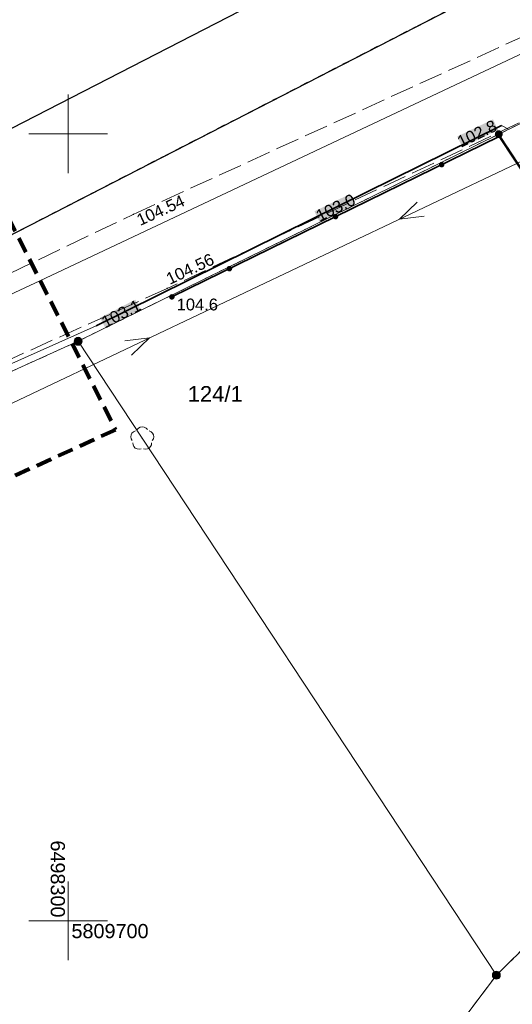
# Model space of a CAD drawing. Extents: x 6414462 to 20492237, y 5756825 to 17376351.
# Tile 116 of 127: x 6498297 to 6498328, y 5809695 to 5809757. Entities that reach past the tile are written whole.
import ezdxf
from ezdxf import colors
from ezdxf.entities.mleader import LeaderData, LeaderLine
from ezdxf.enums import TextEntityAlignment as Align
from ezdxf.math import Vec2, Vec3

# ---------------------------------------------------------------- set-up
doc = ezdxf.new("R2010")
doc.units = 0
for name, pattern in [('2324-2024 mdcp$0$PRZER1-1', [1, 0.5, -0.5]), ('2324-2024 mdcp$0$PRZER2-1', [1.5, 1, -0.5]), ('2324-2024 mdcp$0$PRZER3-1', [2, 1.5, -0.5]), ('Lipnica teren 1$0$HIDDEN2', [0.1875, 0.125, -0.0625])]:
    doc.linetypes.add(name, pattern=pattern)
for name, color, linetype, lineweight in [('012 - opisy', 7, 'Continuous', 30), ('2324-2024 mdcp$0$GEPPGD', 7, 'Continuous', 18), ('2324-2024 mdcp$0$GESDZI', 7, 'Continuous', 18), ('2324-2024 mdcp$0$GESDZI_O', 7, 'Continuous', 18), ('2324-2024 mdcp$0$GSLKOG', 7, 'Continuous', 35), ('2324-2024 mdcp$0$GSPWPN', 7, 'Continuous', 13), ('2324-2024 mdcp$0$GSPWPN_O', 7, 'Continuous', 13), ('2324-2024 mdcp$0$GSPWPS', 7, 'Continuous', 13), ('2324-2024 mdcp$0$GSPWPS_O', 7, 'Continuous', 13), ('2324-2024 mdcp$0$GSSKOA', 7, 'Continuous', 18), ('2324-2024 mdcp$0$GULLOB', 7, 'Continuous', 35), ('2324-2024 mdcp$0$GUPPRZ_O', 7, 'Continuous', 18), ('2324-2024 mdcp$0$Ramka sekcyjna', 7, 'Continuous', 18), ('2324-2024 mdcp$0$zasięg aktualizacji', 230, '2324-2024 mdcp$0$PRZER2-1', 100)]:
    doc.layers.add(name, color=color, linetype=linetype, lineweight=lineweight)
for name, color, linetype, lineweight, true_color in [('2324-2024 mdcp$0$GESUZY', 7, 'Continuous', 18, 0x008000), ('2324-2024 mdcp$0$GSPRDL', 7, 'Continuous', 18, 0x008000), ('2324-2024 mdcp$0$GULEPR', 1, 'Continuous', 18, 0xff0000), ('2324-2024 mdcp$0$GULWPR', 5, 'Continuous', 18, 0x0000ff)]:
    doc.layers.add(name, color=color, linetype=linetype, lineweight=lineweight, true_color=true_color)
doc.layers.add('Lipnica teren 1$0$780_210430_GRANICE$0$_MPZP_linia zabudowy', color=200, linetype='Lipnica teren 1$0$780_210430_GRANICE$0$V_LINE', true_color=0xbf00ff)
doc.layers.add('Lipnica teren 1$0$demontaże', color=10, linetype='Continuous')
doc.styles.add('2324-2024 mdcp$0$Arial', font='arial.ttf')
doc.styles.add('Lipnica teren 1$0$780_210430_GRANICE$0$Standard', font='arial.ttf')
doc.styles.add('TABELKA', font='tahoma.ttf', dxfattribs={"width": 0.8})
doc.linetypes.add('Lipnica teren 1$0$780_210430_GRANICE$0$V_LINE', pattern='A,12.7,-5.08,["V",Lipnica teren 1$0$780_210430_GRANICE$0$Standard,S=5.08,R=0,X=-2.54,Y=-5.08],-5.08', length=22.86)

# ---------------------------------------------------------------- blocks, each defined once
blk = doc.blocks.new('2324-2024 mdcp$0$GSPWPS1')
blk.add_hatch(color=0).paths.add_polyline_path([(-0.045, 0), (-0.043467, -0.011647), (-0.038971, -0.0225), (-0.03182, -0.03182), (-0.0225, -0.038971), (-0.011647, -0.043467), (0, -0.045), (0.011647, -0.043467), (0.0225, -0.038971), (0.03182, -0.03182), (0.038971, -0.0225), (0.043467, -0.011647), (0.045, 0), (0.043467, 0.011647), (0.038971, 0.0225), (0.03182, 0.03182), (0.0225, 0.038971), (0.011647, 0.043467), (0, 0.045), (-0.011647, 0.043467), (-0.0225, 0.038971), (-0.03182, 0.03182), (-0.038971, 0.0225), (-0.043467, 0.011647), (-0.045, 0)])
blk = doc.blocks.new('2324-2024 mdcp$0$GSPWPN1')
blk.add_hatch(color=0).paths.add_polyline_path([(-0.045, 0), (-0.043467, -0.011647), (-0.038971, -0.0225), (-0.03182, -0.03182), (-0.0225, -0.038971), (-0.011647, -0.043467), (0, -0.045), (0.011647, -0.043467), (0.0225, -0.038971), (0.03182, -0.03182), (0.038971, -0.0225), (0.043467, -0.011647), (0.045, 0), (0.043467, 0.011647), (0.038971, 0.0225), (0.03182, 0.03182), (0.0225, 0.038971), (0.011647, 0.043467), (0, 0.045), (-0.011647, 0.043467), (-0.0225, 0.038971), (-0.03182, 0.03182), (-0.038971, 0.0225), (-0.043467, 0.011647), (-0.045, 0)])
blk = doc.blocks.new('2324-2024 mdcp$0$GSPRDL1')
blk.add_hatch(color=0).paths.add_polyline_path([(0, -0.045), (0.013906, -0.042798), (0.02645, -0.036406), (0.036406, -0.02645), (0.042798, -0.013906), (0.045, 0), (0.042798, 0.013906), (0.036406, 0.02645), (0.02645, 0.036406), (0.013906, 0.042798), (0, 0.045), (-0.013906, 0.042798), (-0.02645, 0.036406), (-0.036406, 0.02645), (-0.042798, 0.013906), (-0.045, 0), (-0.042798, -0.013906), (-0.036406, -0.02645), (-0.02645, -0.036406), (-0.013906, -0.042798), (0, -0.045)])
at = {"color": 0}
for points in [[(-0.324277, 0.563333), (-0.240553, 0.662679), (-0.127956, 0.727494), (0, 0.75), (0.127956, 0.727494), (0.240553, 0.662679), (0.324277, 0.563333)], [(-0.635969, -0.134326), (-0.70458, -0.024001), (-0.731429, 0.103115), (-0.713292, 0.231763), (-0.652348, 0.346501), (-0.55591, 0.433559), (-0.435555, 0.482485)], [(0.435555, 0.482485), (0.55591, 0.433559), (0.652348, 0.346501), (0.713292, 0.231763), (0.731429, 0.103115), (0.70458, -0.024001), (0.635969, -0.134326)], [(-0.068773, -0.646351), (-0.194901, -0.677512), (-0.324092, -0.663766), (-0.440839, -0.606763), (-0.531129, -0.513345), (-0.584125, -0.394725), (-0.593465, -0.265141)], [(0.593465, -0.265141), (0.584125, -0.394725), (0.531129, -0.513345), (0.440839, -0.606763), (0.324092, -0.663766), (0.194901, -0.677512), (0.068773, -0.646351)]]:
    blk.add_lwpolyline(points, dxfattribs=at)
blk = doc.blocks.new('2324-2024 mdcp$0$SUEP1')
at = {"color": 0}
blk.add_lwpolyline([(-0.75, -0.5), (0.75, 0), (-0.75, 0.5)], dxfattribs=at)
blk = doc.blocks.new('2324-2024 mdcp$0$KOLO')
blk.add_hatch(color=0).paths.add_polyline_path([(-0.175, 0), (-0.169037, -0.045293), (-0.151554, -0.0875), (-0.123744, -0.123744), (-0.0875, -0.151554), (-0.045293, -0.169037), (0, -0.175), (0.045293, -0.169037), (0.0875, -0.151554), (0.123744, -0.123744), (0.151554, -0.0875), (0.169037, -0.045293), (0.175, 0), (0.169037, 0.045293), (0.151554, 0.0875), (0.123744, 0.123744), (0.0875, 0.151554), (0.045293, 0.169037), (0, 0.175), (-0.045293, 0.169037), (-0.0875, 0.151554), (-0.123744, 0.123744), (-0.151554, 0.0875), (-0.169037, 0.045293), (-0.175, 0)])
blk = doc.blocks.new('2324-2024 mdcp$0$GSLKOG1')
blk.add_hatch(color=0).paths.add_polyline_path([(-0.175, 0), (-0.169037, -0.045293), (-0.151554, -0.0875), (-0.123744, -0.123744), (-0.0875, -0.151554), (-0.045293, -0.169037), (0, -0.175), (0.045293, -0.169037), (0.0875, -0.151554), (0.123744, -0.123744), (0.151554, -0.0875), (0.169037, -0.045293), (0.175, 0), (0.169037, 0.045293), (0.151554, 0.0875), (0.123744, 0.123744), (0.0875, 0.151554), (0.045293, 0.169037), (0, 0.175), (-0.045293, 0.169037), (-0.0875, 0.151554), (-0.123744, 0.123744), (-0.151554, 0.0875), (-0.169037, 0.045293), (-0.175, 0)])
blk = doc.blocks.new('2324-2024 mdcp$0$GEPPGD1_2')
at = {"true_color": 0xffffff}
blk.add_hatch(color=7, dxfattribs=at).paths.add_polyline_path([(0, -0.25), (0.077254, -0.237764), (0.146946, -0.202254), (0.202254, -0.146946), (0.237764, -0.077254), (0.25, 0), (0.237764, 0.077254), (0.202254, 0.146946), (0.146946, 0.202254), (0.077254, 0.237764), (0, 0.25), (-0.077254, 0.237764), (-0.146946, 0.202254), (-0.202254, 0.146946), (-0.237764, 0.077254), (-0.25, 0), (-0.237764, -0.077254), (-0.202254, -0.146946), (-0.146946, -0.202254), (-0.077254, -0.237764), (0, -0.25)])
blk.add_hatch(color=0).paths.add_polyline_path([(0, -0.045), (0.013906, -0.042798), (0.02645, -0.036406), (0.036406, -0.02645), (0.042798, -0.013906), (0.045, 0), (0.042798, 0.013906), (0.036406, 0.02645), (0.02645, 0.036406), (0.013906, 0.042798), (0, 0.045), (-0.013906, 0.042798), (-0.02645, 0.036406), (-0.036406, 0.02645), (-0.042798, 0.013906), (-0.045, 0), (-0.042798, -0.013906), (-0.036406, -0.02645), (-0.02645, -0.036406), (-0.013906, -0.042798), (0, -0.045)])
blk = doc.blocks.new('2324-2024 mdcp$0$GEPPGD1_1')
at = {"true_color": 0xffffff}
blk.add_hatch(color=7, dxfattribs=at).paths.add_polyline_path([(0, -0.25), (0.077254, -0.237764), (0.146946, -0.202254), (0.202254, -0.146946), (0.237764, -0.077254), (0.25, 0), (0.237764, 0.077254), (0.202254, 0.146946), (0.146946, 0.202254), (0.077254, 0.237764), (0, 0.25), (-0.077254, 0.237764), (-0.146946, 0.202254), (-0.202254, 0.146946), (-0.237764, 0.077254), (-0.25, 0), (-0.237764, -0.077254), (-0.202254, -0.146946), (-0.146946, -0.202254), (-0.077254, -0.237764), (0, -0.25)])
at = {"color": 0}
blk.add_lwpolyline([(0, 0.25), (0.077254, 0.237764), (0.146946, 0.202254), (0.202254, 0.146946), (0.237764, 0.077254), (0.25, 0), (0.237764, -0.077254), (0.202254, -0.146946), (0.146946, -0.202254), (0.077254, -0.237764), (0, -0.25), (-0.077254, -0.237764), (-0.146946, -0.202254), (-0.202254, -0.146946), (-0.237764, -0.077254), (-0.25, 0), (-0.237764, 0.077254), (-0.202254, 0.146946), (-0.146946, 0.202254), (-0.077254, 0.237764)], close=True, dxfattribs=at)
blk = doc.blocks.new('2324-2024 mdcp')
at = {"layer": '2324-2024 mdcp$0$GUPPRZ_O', "true_color": 0xffffff}
for points in [[(6498324.685, 5809749.829), (6498326.955, 5809750.922), (6498327.281, 5809750.247), (6498325.01, 5809749.154), (6498324.685, 5809749.829)], [(6498315.625, 5809745.077), (6498317.891, 5809746.18), (6498318.219, 5809745.505), (6498315.953, 5809744.403), (6498315.625, 5809745.077)], [(6498302.022, 5809738.311), (6498304.262, 5809739.466), (6498304.606, 5809738.799), (6498302.366, 5809737.645), (6498302.022, 5809738.311)]]:
    blk.add_hatch(color=7, dxfattribs=at).paths.add_polyline_path(points, flags=0)
at = {"layer": '2324-2024 mdcp$0$GESDZI', "color": 7, "linetype": 'Continuous', "lineweight": 18}
for points in [[(6498086.88, 5809635.22), (6498149.97, 5809671.19), (6498158.454, 5809675.816), (6498183.288, 5809691.265), (6498210.34, 5809702.898), (6498250.843, 5809721.043), (6498255.246, 5809723.193), (6498284.59, 5809737.518), (6498336.53, 5809764.26), (6498349.29, 5809770), (6498351.165, 5809770.816), (6498357.57, 5809773.68), (6498385.47, 5809786.23), (6498389.73, 5809788.34), (6498395.12, 5809790.98), (6498474.92, 5809830.27), (6498519.28, 5809851.17), (6498558.08, 5809869.44), (6498581.52, 5809880.48), (6498706.5, 5809939.35)], [(6498399.71, 5809786.07), (6498378.88, 5809775.84), (6498357.18, 5809764.7), (6498354.01, 5809763.14), (6498327.32, 5809749.98), (6498300.63, 5809736.82), (6498279.962, 5809727.457), (6498275.4, 5809725.39), (6498229.86, 5809704.76), (6498220.93, 5809700.12), (6498216.89, 5809698.02), (6498190.27, 5809685.86), (6498179.39, 5809679.84), (6498167.98, 5809673.48), (6498155.28, 5809667.65), (6498141.811, 5809660.247), (6498134.801, 5809656.394), (6498121.13, 5809648.88), (6498104.66, 5809637.74), (6498088.19, 5809626.61)]]:
    blk.add_lwpolyline(points, dxfattribs=at)
for points in [[(6498336.53, 5809764.26), (6498284.59, 5809737.518), (6498271.404, 5809764.778), (6498259.018, 5809756.579), (6498223.46, 5809812.93), (6498203.85, 5809801.58), (6498188.135, 5809835.514), (6498147.544, 5809813.462), (6498100.028, 5809920.586), (6498204.15, 5809995.92), (6498210.17, 5809985.25), (6498226.36, 5809956.54), (6498245.19, 5809923.13), (6498269.29, 5809880.41), (6498280.36, 5809860.77), (6498282.58, 5809857.31), (6498312.68, 5809805.23), (6498323.75, 5809786.22), (6498328.66, 5809777.78), (6498331.84, 5809772.31)], [(6498300.63, 5809736.82), (6498327.32, 5809749.98), (6498349.24, 5809716.72), (6498341.03, 5809710.28), (6498327.17, 5809696.54)], [(6498279.962, 5809727.457), (6498300.63, 5809736.82), (6498327.17, 5809696.54), (6498311.6, 5809675.84), (6498304.903, 5809668.418), (6498290.61, 5809696.02), (6498295.05, 5809698.32)]]:
    blk.add_lwpolyline(points, close=True, dxfattribs=at)
at = {"layer": '2324-2024 mdcp$0$GESUZY', "color": 96, "linetype": '2324-2024 mdcp$0$PRZER1-1', "lineweight": 18, "true_color": 0x008000}
blk.add_line((6498284.59, 5809737.518), (6498336.53, 5809764.26), dxfattribs=at)
for points in [[(6498190.27, 5809685.86), (6498216.89, 5809698.02), (6498220.43, 5809699.86), (6498220.93, 5809700.12), (6498229.86, 5809704.76), (6498251.81, 5809714.7), (6498275.4, 5809725.39), (6498279.962, 5809727.457), (6498300.63, 5809736.82), (6498327.32, 5809749.98), (6498354.01, 5809763.14), (6498357.18, 5809764.7), (6498378.88, 5809775.84), (6498399.71, 5809786.07)], [(6498706.5, 5809939.35), (6498581.52, 5809880.48), (6498558.08, 5809869.44), (6498519.28, 5809851.17), (6498474.92, 5809830.27), (6498395.12, 5809790.98), (6498389.73, 5809788.34), (6498385.47, 5809786.23), (6498357.57, 5809773.68), (6498351.165, 5809770.816), (6498349.29, 5809770), (6498336.53, 5809764.26), (6498284.59, 5809737.518), (6498272.586, 5809731.658), (6498255.246, 5809723.193), (6498250.843, 5809721.043), (6498240.121, 5809716.8), (6498217.74, 5809706.353), (6498210.34, 5809702.898), (6498183.288, 5809691.265), (6498158.454, 5809675.816), (6498149.97, 5809671.19), (6498086.88, 5809635.22)], [(6498266.19, 5809688.39), (6498288.31, 5809700.46), (6498275.4, 5809725.39), (6498279.962, 5809727.457), (6498300.63, 5809736.82), (6498327.32, 5809749.98), (6498349.24, 5809716.72), (6498341.03, 5809710.28), (6498327.17, 5809696.54), (6498311.6, 5809675.84)]]:
    blk.add_lwpolyline(points, dxfattribs=at)
at = {"layer": '2324-2024 mdcp$0$GSLKOG', "color": 7, "linetype": 'Continuous', "lineweight": 35}
blk.add_lwpolyline([(6498306.58, 5809739.64), (6498327.35, 5809749.84), (6498338.93, 5809732.29), (6498349.18, 5809716.73), (6498341.05, 5809710.28)], dxfattribs=at)
at = {"layer": '2324-2024 mdcp$0$GSSKOA', "color": 7, "linetype": '2324-2024 mdcp$0$PRZER3-1', "lineweight": 18}
for points in [[(6498304.13, 5809744.88), (6498332.33, 5809757.77), (6498353.55, 5809767.67), (6498372.83, 5809777.52)], [(6498375.28, 5809773.96), (6498355.71, 5809763.71), (6498334.05, 5809753.25), (6498306.28, 5809740.18), (6498294.56, 5809734.875)], [(6498292.695, 5809739.408), (6498304.13, 5809744.88)]]:
    blk.add_lwpolyline(points, dxfattribs=at)
at = {"layer": '2324-2024 mdcp$0$GULEPR', "color": 1, "linetype": 'Continuous', "lineweight": 18, "true_color": 0xff0000}
for points in [[(6498200.66, 5809687.34), (6498246.5, 5809709.22), (6498290.94, 5809730.28), (6498335.24, 5809751.33), (6498377.1, 5809771.16)], [(6498172.47, 5809672.39), (6498172.72, 5809672.74), (6498173.99, 5809672.42), (6498177.39, 5809675.38), (6498178.76, 5809680.09), (6498189.45, 5809686.19), (6498211.26, 5809696.26), (6498214.9, 5809697.95), (6498219.59, 5809700.2), (6498230.34, 5809705.44), (6498246.1, 5809712.68), (6498251.63, 5809715.08), (6498255.29, 5809716.76), (6498258.9, 5809718.55), (6498263.82, 5809720.84), (6498267.42, 5809722.41), (6498275.03, 5809725.87), (6498277.54, 5809727.17), (6498285.55, 5809730.56), (6498301.77, 5809737.79), (6498315.45, 5809744.58), (6498327.5, 5809750.54), (6498327.95, 5809750.29)]]:
    blk.add_lwpolyline(points, dxfattribs=at)
at = {"layer": '2324-2024 mdcp$0$GULLOB', "color": 7, "linetype": 'Continuous', "lineweight": 35}
blk.add_lwpolyline([(6498301.77, 5809737.79), (6498315.45, 5809744.58), (6498327.5, 5809750.54)], dxfattribs=at)
at = {"layer": '2324-2024 mdcp$0$GULWPR', "color": 5, "linetype": 'Continuous', "lineweight": 18, "true_color": 0x0000ff}
blk.add_lwpolyline([(6498255.63, 5809720.77), (6498256.39, 5809721.11), (6498298.21, 5809740.67), (6498323.82, 5809752.76), (6498346.94, 5809763.68), (6498349.34, 5809764.96), (6498350.85, 5809765.56), (6498388.9, 5809784.61), (6498394.53, 5809787.49)], dxfattribs=at)
at = {"layer": '2324-2024 mdcp$0$Ramka sekcyjna', "color": 7, "linetype": 'Continuous', "lineweight": 18, "flags": 128}
for points in [[(6498300, 5809750), (6498300, 5809752.5)], [(6498302.5, 5809750), (6498297.5, 5809750)], [(6498302.5, 5809750), (6498297.5, 5809750)], [(6498300, 5809750), (6498300, 5809747.5)], [(6498300, 5809697.5), (6498300, 5809702.5)], [(6498302.5, 5809700), (6498297.5, 5809700)]]:
    blk.add_lwpolyline(points, dxfattribs=at)
at = {"layer": '2324-2024 mdcp$0$zasięg aktualizacji'}
blk.add_lwpolyline([(6498303.01, 5809731.194), (6498248.373, 5809706.305), (6498223.102, 5809749.882), (6498278.628, 5809779.528), (6498303.01, 5809731.194)], dxfattribs=at)
at = {"layer": '2324-2024 mdcp$0$GEPPGD', "color": 7, "linetype": 'Continuous', "lineweight": 18}
for name, p in [('2324-2024 mdcp$0$GEPPGD1_2', (6498327.32, 5809749.98)), ('2324-2024 mdcp$0$GEPPGD1_1', (6498300.63, 5809736.82)), ('2324-2024 mdcp$0$GEPPGD1_1', (6498327.17, 5809696.54))]:
    blk.add_blockref(name, p, dxfattribs=at)
at = {"layer": '2324-2024 mdcp$0$GSLKOG', "color": 7, "linetype": 'Continuous', "lineweight": 35, "rotation": 26.15532800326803}
for name, p in [('2324-2024 mdcp$0$KOLO', (6498323.697, 5809748.046)), ('2324-2024 mdcp$0$KOLO', (6498323.697, 5809748.046)), ('2324-2024 mdcp$0$KOLO', (6498316.965, 5809744.74)), ('2324-2024 mdcp$0$KOLO', (6498316.965, 5809744.74)), ('2324-2024 mdcp$0$KOLO', (6498310.233, 5809741.434)), ('2324-2024 mdcp$0$KOLO', (6498310.233, 5809741.434)), ('2324-2024 mdcp$0$GSLKOG1', (6498306.58, 5809739.64))]:
    blk.add_blockref(name, p, dxfattribs=at)
at = {"layer": '2324-2024 mdcp$0$GSPRDL', "color": 96, "linetype": 'Continuous', "lineweight": 18, "true_color": 0x008000}
blk.add_blockref('2324-2024 mdcp$0$GSPRDL1', (6498304.7, 5809730.64), dxfattribs=at)
at = {"layer": '2324-2024 mdcp$0$GSPWPN', "color": 7, "linetype": 'Continuous', "lineweight": 13}
blk.add_blockref('2324-2024 mdcp$0$GSPWPN1', (6498306.58, 5809739.64), dxfattribs=at)
at = {"layer": '2324-2024 mdcp$0$GSPWPS', "color": 7, "linetype": 'Continuous', "lineweight": 13}
for p in [(6498304.13, 5809744.88), (6498306.28, 5809740.18)]:
    blk.add_blockref('2324-2024 mdcp$0$GSPWPS1', p, dxfattribs=at)
at = {"layer": '2324-2024 mdcp$0$GULEPR', "color": 1, "linetype": 'Continuous', "lineweight": 18, "true_color": 0xff0000}
for p, rotation in [((6498321.692, 5809744.892), 205.415632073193), ((6498304.488, 5809736.718), 25.41563207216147)]:
    blk.add_blockref('2324-2024 mdcp$0$SUEP1', p, dxfattribs=dict(at, rotation=rotation))
at = {"layer": '2324-2024 mdcp$0$GESDZI_O', "color": 7, "linetype": 'Continuous', "lineweight": 0, "style": '2324-2024 mdcp$0$Arial'}
blk.add_text('124/1', height=1, dxfattribs=at).set_placement((6498309.331, 5809732.973), align=Align.CENTER)
at = {"layer": '2324-2024 mdcp$0$GSPWPN_O', "color": 7, "linetype": 'Continuous', "lineweight": 0, "style": '2324-2024 mdcp$0$Arial'}
blk.add_text('104.6', height=0.75, dxfattribs=at).set_placement((6498306.882, 5809738.782))
at = {"layer": '2324-2024 mdcp$0$GSPWPS_O', "color": 7, "linetype": 'Continuous', "lineweight": 0, "style": '2324-2024 mdcp$0$Arial'}
for s, rotation, p in [('104.54', 24.56477, (6498304.561, 5809744.139)), ('104.56', 25.2041, (6498306.442, 5809740.396))]:
    blk.add_text(s, height=0.75, rotation=rotation, dxfattribs=at).set_placement(p)
at = {"layer": '2324-2024 mdcp$0$GUPPRZ_O', "color": 1, "linetype": 'Continuous', "lineweight": 0, "true_color": 0xff0000, "style": '2324-2024 mdcp$0$Arial'}
blk.add_text('102.8', height=0.75, rotation=25.70532, dxfattribs=at).set_placement((6498327.281, 5809750.247), align=Align.RIGHT)
for s, rotation, p in [('103.0', 25.952, (6498315.953, 5809744.403)), ('103.1', 27.27507, (6498302.366, 5809737.645))]:
    blk.add_text(s, height=0.75, rotation=rotation, dxfattribs=at).set_placement(p)
at = {"layer": '2324-2024 mdcp$0$Ramka sekcyjna', "color": 7, "linetype": 'Continuous', "lineweight": 0, "style": '2324-2024 mdcp$0$Arial'}
blk.add_text('6498300', height=0.9, rotation=270, dxfattribs=at).set_placement((6498299.793, 5809700.207), align=Align.TOP_RIGHT)
blk.add_text('5809700', height=0.9, dxfattribs=at).set_placement((6498300.207, 5809699.793), align=Align.TOP_LEFT)
blk = doc.blocks.new('Lipnica teren 1')
at = {"elevation": 0.1}
blk.add_lwpolyline([(6498250.661, 5809721.129), (6498255.246, 5809723.193), (6498284.59, 5809737.518), (6498336.53, 5809764.26)], dxfattribs=at)
at = {"layer": 'Lipnica teren 1$0$780_210430_GRANICE$0$_MPZP_linia zabudowy', "color": 150, "true_color": 0x0073e6, "elevation": 0.1}
blk.add_lwpolyline([(6498333.783, 5809769.594), (6498281.9, 5809742.882), (6498271.969, 5809738.033), (6498255.346, 5809729.918), (6498248.199, 5809726.6)], dxfattribs=at)
at = {"layer": 'Lipnica teren 1$0$demontaże', "linetype": 'Lipnica teren 1$0$HIDDEN2'}
blk.add_blockref('2324-2024 mdcp', (0, 0), dxfattribs=at)

msp = doc.modelspace()

# ---------------------------------------------------------------- block references
msp.add_blockref('Lipnica teren 1', (0, 0))

# ---------------------------------------------------------------- leaders
at = {"layer": '012 - opisy', "color": 1}
ml = msp.add_multileader_mtext('Standard', dxfattribs=at)
ml.set_content('{\\fArial|b0|i1|c238|p34;\\W1;Zbiornik bezodpływowy \\Pna ścieki sanitarne\\Ppojemność do 10m3}', color=1, style='TABELKA')
ml.set_leader_properties(color=256, lineweight=-3)
ml.build(insert=Vec2(0, 0))
ml.multileader.update_dxf_attribs({"has_dogleg": 0, "text_left_attachment_type": 6, "text_right_attachment_type": 6, "dogleg_length": 3, "arrow_head_size": 0.6})
ctx = ml.context
ctx.base_point, ctx.char_height, ctx.arrow_head_size, ctx.landing_gap_size, ctx.plane_origin, ctx.plane_x_axis, ctx.plane_y_axis = Vec3(6498276.343, 5809757.973), 0.6, 0.6, 0.331, Vec3(6498326.295, 5809729.499), Vec3(0.998939, 0.046052), Vec3(-0.046052, 0.998939)
ctx.left_attachment, ctx.right_attachment = 6, 6
notes = []
notes.append((ctx, [(1, (1, 1, 0), (6498273.346, 5809757.835), (0.998939, 0.046052), 3, [(0, [(6498269.082, 5809753.253)], 0, [])])]))
ctx.mtext.insert, ctx.mtext.text_direction, ctx.mtext.rotation, ctx.mtext.width, ctx.mtext.flow_direction = Vec3(6498276.637, 5809758.761), Vec3(0.998939, 0.046052), 0.046068, 31.73621, 5
for ctx, leaders in notes:
    for number, flags, end, landing, length, lines in leaders:
        leader = LeaderData()
        leader.index, (leader.has_last_leader_line, leader.has_dogleg_vector, leader.attachment_direction) = number, flags
        leader.last_leader_point, leader.dogleg_vector, leader.dogleg_length = Vec3(end), Vec3(landing), length
        for number, points, colour, breaks in lines:
            line = LeaderLine()
            line.index, line.vertices, line.color, line.breaks = number, Vec3.list(points), colors.encode_raw_color(colour), breaks
            leader.lines.append(line)
        ctx.leaders.append(leader)

doc.saveas('drawing.dxf')
